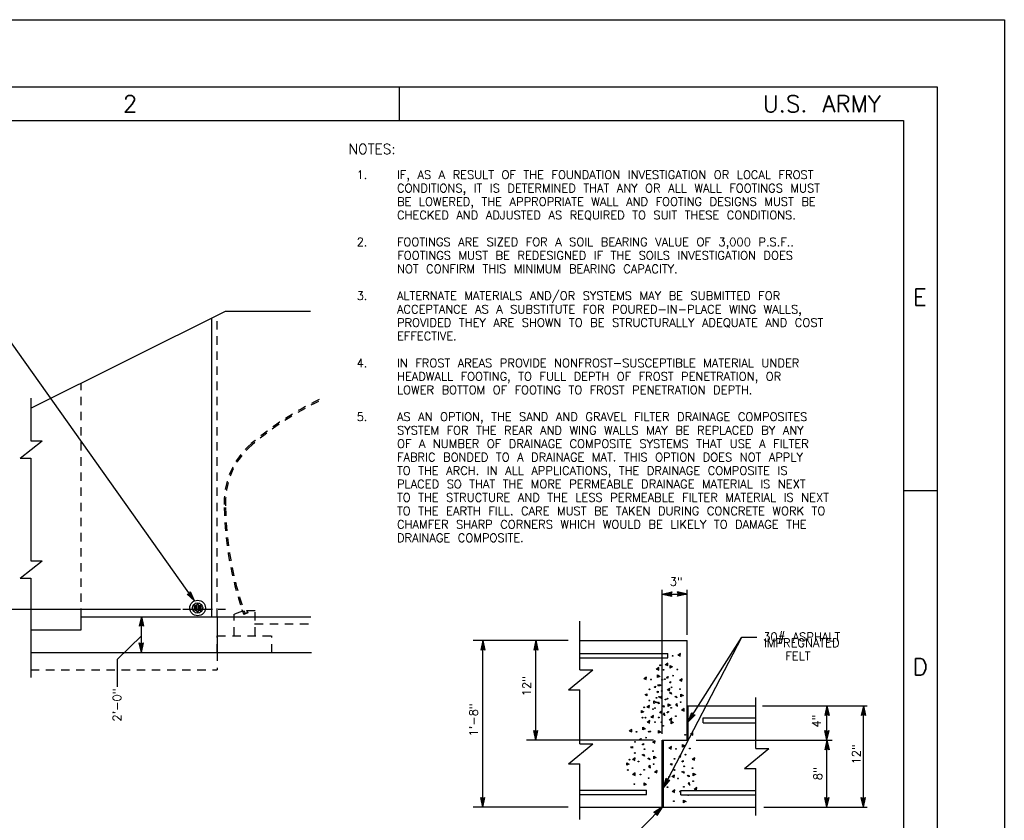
# Model space of a CAD drawing. Extents: x -22.3 to 19.7, y -11.8 to 18.2.
# Tile 20 of 20: x 5.1 to 19.7, y 6.3 to 18.2. Entities that reach past the tile are written whole.
import ezdxf
from ezdxf.enums import TextEntityAlignment as Align

# ---------------------------------------------------------------- set-up
doc = ezdxf.new("R2010")
doc.units = 0
doc.header["$MEASUREMENT"] = 0
doc.linetypes.add('HIDDEN2', pattern=[0.1875, 0.125, -0.0625])
doc.layers.add('01', color=7, linetype='CONTINUOUS')
doc.layers.add('02', color=7, linetype='CONTINUOUS')
doc.styles.add('TXT_SHX', font='txt.shx')

msp = doc.modelspace()

# ---------------------------------------------------------------- linework, layer by layer
at = {"layer": '01', "color": 7, "linetype": 'CONTINUOUS'}
for p, q in [((-22.309, 18.16), (19.691, 18.16)), ((19.691, 18.16), (19.691, -11.84)), ((-21.309, 17.16), (18.691, 17.16)), ((10.691, 17.16), (10.691, 16.66)), ((18.691, 17.16), (18.691, -10.84)), ((-19.809, 16.66), (18.191, 16.66)), ((18.191, 16.66), (18.191, -10.34)), ((7.647, 9.516), (4.315, 14.215)), ((5.216, 12.385), (8.112, 13.825)), ((8.112, 13.825), (9.374, 13.825)), ((7.905, 9.277), (7.905, 13.723)), ((5.216, 12.534), (5.216, 11.896)), ((5.056, 11.64), (5.384, 11.896)), ((5.216, 11.896), (5.384, 11.896)), ((5.056, 11.64), (5.216, 11.64)), ((5.216, 11.64), (5.216, 10.113)), ((18.191, 11.16), (18.691, 11.16)), ((5.056, 9.857), (5.384, 10.113)), ((5.216, 10.113), (5.384, 10.113)), ((5.056, 9.857), (5.216, 9.857)), ((5.216, 9.857), (5.216, 8.379)), ((14.603, 7.539), (14.603, 9.682)), ((14.975, 9.014), (14.975, 9.682)), ((7.538, 9.616), (7.572, 9.622)), ((7.647, 9.516), (7.538, 9.616)), ((7.555, 9.611), (7.576, 9.616)), ((7.626, 9.546), (7.555, 9.611)), ((7.571, 9.606), (7.581, 9.609)), ((7.605, 9.576), (7.571, 9.606)), ((7.572, 9.622), (7.589, 9.651)), ((7.576, 9.616), (7.588, 9.634)), ((7.581, 9.609), (7.586, 9.617)), ((7.605, 9.576), (7.586, 9.617)), ((7.626, 9.546), (7.588, 9.634)), ((7.647, 9.516), (7.589, 9.651)), ((14.604, 9.619), (14.748, 9.65)), ((14.604, 9.619), (14.975, 9.619)), ((14.604, 9.619), (14.748, 9.588)), ((14.641, 9.619), (14.735, 9.639)), ((14.641, 9.619), (14.735, 9.599)), ((14.677, 9.619), (14.722, 9.629)), ((14.677, 9.619), (14.722, 9.61)), ((14.722, 9.629), (14.718, 9.619)), ((14.718, 9.619), (14.722, 9.61)), ((14.735, 9.639), (14.726, 9.619)), ((14.726, 9.619), (14.735, 9.599)), ((14.748, 9.65), (14.734, 9.619)), ((14.734, 9.619), (14.748, 9.588)), ((14.975, 9.619), (14.831, 9.65)), ((14.845, 9.619), (14.831, 9.65)), ((14.975, 9.619), (14.831, 9.588)), ((14.831, 9.588), (14.845, 9.619)), ((14.938, 9.619), (14.844, 9.639)), ((14.853, 9.619), (14.844, 9.639)), ((14.938, 9.619), (14.844, 9.599)), ((14.844, 9.599), (14.853, 9.619)), ((14.902, 9.619), (14.857, 9.628)), ((14.861, 9.619), (14.857, 9.628)), ((14.902, 9.619), (14.857, 9.609)), ((14.857, 9.609), (14.861, 9.619)), ((4.917, 9.392), (7.44, 9.392)), ((7.476, 9.392), (7.915, 9.392)), ((7.664, 9.368), (7.664, 9.453)), ((7.682, 9.359), (7.682, 9.463)), ((7.709, 9.358), (7.709, 9.463)), ((7.731, 9.368), (7.731, 9.453)), ((8, 9.392), (8.11, 9.392)), ((5.962, 9.086), (5.962, 9.277)), ((5.962, 9.277), (9.381, 9.277)), ((6.859, 9.285), (6.828, 9.141)), ((6.859, 9.248), (6.839, 9.154)), ((6.859, 8.748), (6.859, 9.285)), ((6.859, 9.285), (6.89, 9.141)), ((6.859, 9.248), (6.879, 9.154)), ((7.987, 9.277), (7.987, 8.748)), ((5.216, 9.086), (5.962, 9.086)), ((6.859, 9.155), (6.828, 9.141)), ((6.859, 9.163), (6.839, 9.154)), ((6.859, 9.212), (6.85, 9.167)), ((6.859, 9.171), (6.85, 9.167)), ((6.859, 9.212), (6.869, 9.167)), ((6.869, 9.167), (6.859, 9.171)), ((6.879, 9.154), (6.859, 9.163)), ((6.89, 9.141), (6.859, 9.155)), ((13.379, 8.491), (13.379, 9.217)), ((6.859, 8.996), (6.497, 8.644)), ((14.622, 6.736), (15.786, 8.976)), ((14.992, 7.717), (15.786, 8.976)), ((15.786, 8.976), (16.013, 8.976)), ((6.859, 8.748), (6.828, 8.892)), ((6.828, 8.892), (6.859, 8.878)), ((6.859, 8.785), (6.839, 8.879)), ((6.839, 8.879), (6.859, 8.87)), ((6.859, 8.821), (6.849, 8.866)), ((6.849, 8.866), (6.859, 8.862)), ((6.859, 8.748), (6.89, 8.892)), ((6.859, 8.878), (6.89, 8.892)), ((6.859, 8.785), (6.879, 8.879)), ((6.859, 8.87), (6.879, 8.879)), ((6.859, 8.821), (6.868, 8.866)), ((6.859, 8.862), (6.868, 8.866)), ((13.204, 8.928), (11.795, 8.928)), ((11.936, 8.928), (11.905, 8.784)), ((11.936, 8.798), (11.905, 8.784)), ((11.936, 8.891), (11.916, 8.797)), ((11.936, 8.806), (11.916, 8.797)), ((11.936, 8.855), (11.927, 8.81)), ((11.936, 8.814), (11.927, 8.81)), ((11.936, 6.449), (11.936, 8.928)), ((11.936, 8.928), (11.967, 8.784)), ((11.936, 8.891), (11.956, 8.797)), ((11.936, 8.855), (11.946, 8.81)), ((11.946, 8.81), (11.936, 8.814)), ((11.956, 8.797), (11.936, 8.806)), ((11.967, 8.784), (11.936, 8.798)), ((12.725, 8.93), (12.694, 8.786)), ((12.725, 8.8), (12.694, 8.786)), ((12.725, 8.893), (12.705, 8.799)), ((12.725, 8.808), (12.705, 8.799)), ((12.725, 8.857), (12.716, 8.812)), ((12.725, 8.816), (12.716, 8.812)), ((12.725, 7.444), (12.725, 8.93)), ((12.725, 8.93), (12.756, 8.786)), ((12.725, 8.893), (12.745, 8.799)), ((12.725, 8.857), (12.735, 8.812)), ((12.735, 8.812), (12.725, 8.816)), ((12.745, 8.799), (12.725, 8.808)), ((12.756, 8.786), (12.725, 8.8)), ((13.379, 8.928), (14.975, 8.928)), ((14.975, 7.444), (14.975, 8.928)), ((5.216, 8.748), (9.389, 8.748)), ((6.497, 8.644), (6.497, 8.238)), ((13.379, 8.736), (14.689, 8.736)), ((13.379, 8.668), (14.689, 8.668)), ((14.689, 8.668), (14.689, 8.736)), ((13.211, 8.194), (13.572, 8.491)), ((13.379, 8.491), (13.572, 8.491)), ((13.211, 8.194), (13.379, 8.194)), ((13.379, 7.389), (13.379, 8.194)), ((15.996, 7.321), (15.996, 8.082)), ((14.975, 7.956), (15.996, 7.956)), ((14.992, 7.444), (14.992, 7.956)), ((16.096, 7.956), (17.651, 7.956)), ((17.054, 7.956), (17.023, 7.812)), ((17.054, 7.919), (17.034, 7.825)), ((17.054, 7.444), (17.054, 7.956)), ((17.054, 7.956), (17.085, 7.812)), ((17.054, 7.919), (17.074, 7.825)), ((17.595, 7.957), (17.564, 7.813)), ((17.595, 7.92), (17.575, 7.826)), ((17.595, 6.449), (17.595, 7.957)), ((17.595, 7.957), (17.626, 7.813)), ((17.595, 7.92), (17.615, 7.826)), ((14.992, 7.717), (15.043, 7.855)), ((14.992, 7.717), (15.095, 7.822)), ((15.012, 7.748), (15.045, 7.838)), ((15.012, 7.748), (15.079, 7.817)), ((15.031, 7.779), (15.046, 7.822)), ((15.031, 7.779), (15.063, 7.812)), ((15.043, 7.855), (15.061, 7.827)), ((15.045, 7.838), (15.057, 7.82)), ((15.046, 7.822), (15.053, 7.813)), ((15.053, 7.813), (15.063, 7.812)), ((15.057, 7.82), (15.079, 7.817)), ((15.061, 7.827), (15.095, 7.822)), ((15.213, 7.776), (15.994, 7.776)), ((15.213, 7.705), (15.213, 7.776)), ((17.054, 7.826), (17.023, 7.812)), ((17.054, 7.834), (17.034, 7.825)), ((17.054, 7.883), (17.045, 7.838)), ((17.054, 7.842), (17.045, 7.838)), ((17.054, 7.883), (17.064, 7.838)), ((17.064, 7.838), (17.054, 7.842)), ((17.074, 7.825), (17.054, 7.834)), ((17.085, 7.812), (17.054, 7.826)), ((17.595, 7.827), (17.564, 7.813)), ((17.595, 7.835), (17.575, 7.826)), ((17.595, 7.884), (17.586, 7.839)), ((17.595, 7.843), (17.586, 7.839)), ((17.595, 7.884), (17.605, 7.839)), ((17.605, 7.839), (17.595, 7.843)), ((17.615, 7.826), (17.595, 7.835)), ((17.626, 7.813), (17.595, 7.827)), ((15.213, 7.705), (15.994, 7.705)), ((12.725, 7.444), (12.694, 7.588)), ((12.694, 7.588), (12.725, 7.574)), ((12.725, 7.481), (12.705, 7.575)), ((12.705, 7.575), (12.725, 7.566)), ((12.725, 7.517), (12.715, 7.562)), ((12.715, 7.562), (12.725, 7.558)), ((12.725, 7.444), (12.756, 7.588)), ((12.725, 7.574), (12.756, 7.588)), ((12.725, 7.481), (12.745, 7.575)), ((12.725, 7.566), (12.745, 7.575)), ((12.725, 7.517), (12.734, 7.562)), ((12.725, 7.558), (12.734, 7.562)), ((17.054, 7.444), (17.023, 7.588)), ((17.023, 7.588), (17.054, 7.574)), ((17.054, 7.481), (17.034, 7.575)), ((17.034, 7.575), (17.054, 7.566)), ((17.054, 7.517), (17.044, 7.562)), ((17.044, 7.562), (17.054, 7.558)), ((17.054, 7.444), (17.085, 7.588)), ((17.054, 7.574), (17.085, 7.588)), ((17.054, 7.481), (17.074, 7.575)), ((17.054, 7.566), (17.074, 7.575)), ((17.054, 7.517), (17.063, 7.562)), ((17.054, 7.558), (17.063, 7.562)), ((14.472, 7.444), (12.584, 7.444)), ((13.211, 7.092), (13.572, 7.389)), ((13.379, 7.389), (13.572, 7.389)), ((14.603, 6.449), (14.603, 7.444)), ((14.603, 7.444), (14.992, 7.444)), ((14.622, 6.449), (14.622, 7.444)), ((15.11, 7.444), (17.13, 7.444)), ((15.828, 7.024), (16.189, 7.321)), ((15.996, 7.321), (16.189, 7.321)), ((17.054, 7.444), (17.023, 7.3)), ((17.054, 7.407), (17.034, 7.313)), ((17.054, 7.322), (17.034, 7.313)), ((17.054, 7.371), (17.045, 7.326)), ((17.054, 7.33), (17.045, 7.326)), ((17.054, 6.449), (17.054, 7.444)), ((17.054, 7.444), (17.085, 7.3)), ((17.054, 7.407), (17.074, 7.313)), ((17.054, 7.371), (17.064, 7.326)), ((17.064, 7.326), (17.054, 7.33)), ((17.074, 7.313), (17.054, 7.322)), ((17.054, 7.314), (17.023, 7.3)), ((17.085, 7.3), (17.054, 7.314)), ((13.211, 7.092), (13.379, 7.092)), ((13.379, 6.263), (13.379, 7.092)), ((15.828, 7.024), (15.996, 7.024)), ((15.996, 6.325), (15.996, 7.024)), ((14.622, 6.736), (14.661, 6.878)), ((14.622, 6.736), (14.716, 6.849)), ((14.639, 6.769), (14.665, 6.861)), ((14.639, 6.769), (14.7, 6.843)), ((14.656, 6.801), (14.668, 6.845)), ((14.656, 6.801), (14.684, 6.837)), ((14.661, 6.878), (14.682, 6.851)), ((14.665, 6.861), (14.678, 6.844)), ((14.668, 6.845), (14.675, 6.837)), ((14.675, 6.837), (14.684, 6.837)), ((14.678, 6.844), (14.7, 6.843)), ((14.682, 6.851), (14.716, 6.849)), ((11.936, 6.449), (11.905, 6.593)), ((11.905, 6.593), (11.936, 6.579)), ((11.936, 6.449), (11.967, 6.593)), ((11.936, 6.579), (11.967, 6.593)), ((13.379, 6.701), (14.371, 6.701)), ((13.379, 6.636), (14.371, 6.636)), ((14.371, 6.636), (14.371, 6.701)), ((14.879, 6.697), (15.996, 6.697)), ((14.879, 6.631), (14.879, 6.697)), ((14.879, 6.631), (15.996, 6.631)), ((17.054, 6.449), (17.023, 6.593)), ((17.023, 6.593), (17.054, 6.579)), ((17.054, 6.449), (17.085, 6.593)), ((17.054, 6.579), (17.085, 6.593)), ((17.595, 6.449), (17.564, 6.593)), ((17.564, 6.593), (17.595, 6.579)), ((17.595, 6.449), (17.626, 6.593)), ((17.595, 6.579), (17.626, 6.593)), ((13.204, 6.449), (11.795, 6.449)), ((11.936, 6.486), (11.916, 6.58)), ((11.916, 6.58), (11.936, 6.571)), ((11.936, 6.522), (11.926, 6.567)), ((11.926, 6.567), (11.936, 6.563)), ((11.936, 6.486), (11.956, 6.58)), ((11.936, 6.571), (11.956, 6.58)), ((11.936, 6.522), (11.945, 6.567)), ((11.936, 6.563), (11.945, 6.567)), ((14.603, 6.449), (13.317, 5.139)), ((13.379, 6.449), (15.996, 6.449)), ((14.603, 6.449), (14.48, 6.368)), ((14.603, 6.449), (14.524, 6.325)), ((16.115, 6.449), (17.651, 6.449)), ((17.054, 6.486), (17.034, 6.58)), ((17.034, 6.58), (17.054, 6.571)), ((17.054, 6.522), (17.044, 6.567)), ((17.044, 6.567), (17.054, 6.563)), ((17.054, 6.486), (17.074, 6.58)), ((17.054, 6.571), (17.074, 6.58)), ((17.054, 6.522), (17.063, 6.567)), ((17.054, 6.563), (17.063, 6.567)), ((17.595, 6.486), (17.575, 6.58)), ((17.575, 6.58), (17.595, 6.571)), ((17.595, 6.522), (17.585, 6.567)), ((17.585, 6.567), (17.595, 6.563)), ((17.595, 6.486), (17.615, 6.58)), ((17.595, 6.571), (17.615, 6.58)), ((17.595, 6.522), (17.604, 6.567)), ((17.595, 6.563), (17.604, 6.567)), ((14.512, 6.356), (14.48, 6.368)), ((14.577, 6.423), (14.497, 6.37)), ((14.518, 6.362), (14.497, 6.37)), ((14.524, 6.325), (14.512, 6.356)), ((14.552, 6.397), (14.514, 6.371)), ((14.523, 6.368), (14.514, 6.371)), ((14.526, 6.342), (14.518, 6.362)), ((14.527, 6.358), (14.523, 6.368)), ((14.577, 6.423), (14.526, 6.342)), ((14.552, 6.397), (14.527, 6.358))]:
    msp.add_line(p, q, dxfattribs=at)
at = {"layer": '01', "color": 7, "linetype": 'HIDDEN2'}
for p, q in [((7.987, 9.277), (7.987, 13.765)), ((5.962, 9.277), (5.962, 12.755)), ((8.352, 9.389), (8.355, 9.39)), ((8.352, 9.389), (8.383, 9.316)), ((8.355, 9.39), (8.385, 9.321)), ((8.385, 9.375), (8.404, 9.329)), ((8.423, 9.372), (8.426, 9.374)), ((8.423, 9.372), (8.435, 9.343)), ((8.426, 9.374), (8.441, 9.341)), ((8.426, 9.374), (8.55, 9.374)), ((8.55, 8.999), (8.55, 9.374)), ((8.363, 9.363), (8.237, 9.318)), ((8.237, 8.999), (8.237, 9.318)), ((8.441, 9.341), (8.383, 9.316)), ((8.435, 9.343), (8.385, 9.321)), ((8.543, 9.177), (9.381, 9.177)), ((7.987, 8.748), (7.987, 8.999)), ((7.987, 8.999), (8.8, 8.999)), ((8.8, 8.748), (8.8, 8.999)), ((7.985, 8.748), (7.985, 8.49)), ((7.987, 8.748), (8.8, 8.748)), ((5.216, 8.491), (7.985, 8.491))]:
    msp.add_line(p, q, dxfattribs=at)
at = {"layer": '01', "color": 7, "linetype": 'CONTINUOUS'}
for radius in [0.116, 0.0757]:
    msp.add_circle((7.696, 9.411), radius, dxfattribs=at)
at = {"layer": '01', "color": 7, "linetype": 'HIDDEN2'}
for centre, radius, start, end in [((11.633, 8.126), 4.875, 115.9237, 130.0976), ((11.633, 8.126), 4.854, 116.1705, 130.0976), ((9.238, 10.98), 1.148, 130.3847, 183.7282), ((9.238, 10.98), 1.128, 130.3847, 183.7282), ((12.966, 10.98), 4.875, 180.8649, 199.3307), ((12.966, 10.98), 4.854, 180.8649, 199.3307)]:
    msp.add_arc(centre, radius, start, end, dxfattribs=at)
at = {"layer": '01', "color": 7, "linetype": 'CONTINUOUS'}
for start, end in [(126.0274, 233.1301), (75.9638, 104.0362), (309.8056, 48.8141), (254.9315, 282.7575)]:
    msp.add_arc((7.696, 9.411), 0.054, start, end, dxfattribs=at)
at = {"layer": '02', "color": 7, "linetype": 'CONTINUOUS'}
for p, q in [((14.556, 8.246), (14.538, 8.266)), ((14.37, 8.104), (14.352, 8.124)), ((14.154, 7.325), (14.136, 7.345)), ((14.742, 7.071), (14.724, 7.091))]:
    msp.add_line(p, q, dxfattribs=at)
for points in [[(14.836, 8.714), (14.872, 8.696), (14.874, 8.732), (14.836, 8.704)], [(14.516, 8.506), (14.552, 8.488), (14.556, 8.526), (14.516, 8.498)], [(14.65, 8.572), (14.686, 8.554), (14.688, 8.59), (14.65, 8.562)], [(14.75, 8.536), (14.72, 8.518), (14.72, 8.558), (14.758, 8.536)], [(14.33, 8.364), (14.366, 8.346), (14.37, 8.384), (14.33, 8.356)], [(14.564, 8.394), (14.534, 8.376), (14.534, 8.416), (14.572, 8.394)], [(14.68, 8.364), (14.674, 8.382), (14.692, 8.39), (14.684, 8.364)], [(14.862, 8.34), (14.898, 8.322), (14.902, 8.358), (14.862, 8.332)], [(14.494, 8.222), (14.488, 8.24), (14.506, 8.248), (14.498, 8.222)], [(14.534, 8.266), (14.562, 8.274), (14.562, 8.246)], [(14.676, 8.198), (14.712, 8.18), (14.716, 8.216), (14.676, 8.19)], [(14.728, 8.292), (14.71, 8.304), (14.728, 8.318), (14.728, 8.296)], [(14.348, 8.124), (14.376, 8.132), (14.376, 8.104)], [(14.542, 8.15), (14.524, 8.162), (14.542, 8.176), (14.542, 8.154)], [(14.562, 8.084), (14.598, 8.066), (14.602, 8.102), (14.562, 8.076)], [(14.91, 8.108), (14.88, 8.09), (14.88, 8.13), (14.918, 8.108)], [(14.376, 7.942), (14.412, 7.924), (14.416, 7.96), (14.376, 7.934)], [(14.512, 8.01), (14.48, 7.992), (14.48, 8.03), (14.516, 8.01)], [(14.724, 7.966), (14.694, 7.948), (14.694, 7.988), (14.732, 7.966)], [(14.82, 7.956), (14.808, 7.974), (14.82, 7.992), (14.826, 7.948)], [(14.892, 7.896), (14.928, 7.878), (14.932, 7.916), (14.892, 7.886)], [(14.326, 7.868), (14.294, 7.85), (14.294, 7.888), (14.33, 7.868)], [(14.434, 7.793), (14.47, 7.775), (14.472, 7.811), (14.434, 7.783)], [(14.566, 7.86), (14.602, 7.842), (14.604, 7.88), (14.566, 7.85)], [(14.634, 7.814), (14.622, 7.832), (14.634, 7.85), (14.64, 7.806)], [(14.706, 7.754), (14.742, 7.736), (14.746, 7.774), (14.706, 7.744)], [(14.348, 7.615), (14.318, 7.597), (14.318, 7.637), (14.356, 7.615)], [(14.38, 7.718), (14.416, 7.7), (14.418, 7.738), (14.38, 7.708)], [(14.766, 7.708), (14.736, 7.69), (14.736, 7.73), (14.772, 7.708)], [(14.114, 7.585), (14.15, 7.567), (14.154, 7.605), (14.114, 7.577)], [(14.278, 7.443), (14.272, 7.461), (14.29, 7.469), (14.282, 7.443)], [(14.58, 7.566), (14.55, 7.548), (14.55, 7.588), (14.586, 7.566)], [(15.022, 7.539), (15.058, 7.521), (15.06, 7.557), (15.022, 7.529)], [(14.132, 7.345), (14.16, 7.353), (14.16, 7.325)], [(14.326, 7.371), (14.308, 7.383), (14.326, 7.397), (14.326, 7.375)], [(14.46, 7.419), (14.496, 7.401), (14.5, 7.437), (14.46, 7.411)], [(14.702, 7.331), (14.738, 7.313), (14.742, 7.351), (14.702, 7.323)], [(14.936, 7.361), (14.906, 7.343), (14.906, 7.383), (14.944, 7.361)], [(14.16, 7.163), (14.196, 7.145), (14.2, 7.181), (14.16, 7.155)], [(14.508, 7.187), (14.478, 7.169), (14.478, 7.209), (14.516, 7.187)], [(14.866, 7.189), (14.86, 7.207), (14.878, 7.215), (14.87, 7.189)], [(15.048, 7.165), (15.084, 7.147), (15.088, 7.183), (15.048, 7.157)], [(14.11, 7.089), (14.078, 7.071), (14.078, 7.109), (14.114, 7.089)], [(14.418, 7.035), (14.406, 7.053), (14.418, 7.071), (14.424, 7.027)], [(14.72, 7.091), (14.748, 7.099), (14.748, 7.071)], [(14.914, 7.117), (14.896, 7.129), (14.914, 7.143), (14.914, 7.121)], [(14.164, 6.939), (14.2, 6.921), (14.202, 6.959), (14.164, 6.929)], [(14.49, 6.975), (14.526, 6.957), (14.53, 6.995), (14.49, 6.965)], [(14.748, 6.909), (14.784, 6.891), (14.788, 6.927), (14.748, 6.901)], [(15.096, 6.933), (15.066, 6.915), (15.066, 6.955), (15.104, 6.933)], [(14.364, 6.787), (14.334, 6.769), (14.334, 6.809), (14.37, 6.787)], [(14.698, 6.835), (14.666, 6.817), (14.666, 6.855), (14.702, 6.835)], [(15.006, 6.781), (14.994, 6.799), (15.006, 6.817), (15.012, 6.773)], [(15.078, 6.721), (15.114, 6.703), (15.118, 6.741), (15.078, 6.711)], [(14.752, 6.685), (14.788, 6.667), (14.79, 6.705), (14.752, 6.675)], [(14.952, 6.533), (14.922, 6.515), (14.922, 6.555), (14.958, 6.533)]]:
    msp.add_lwpolyline(points, dxfattribs=at)
for points in [[(14.744, 8.13), (14.71, 8.148), (14.734, 8.158)], [(14.82, 8.076), (14.79, 8.094), (14.812, 8.102)], [(14.558, 7.988), (14.524, 8.006), (14.548, 8.016)], [(14.634, 7.934), (14.604, 7.952), (14.626, 7.96)], [(14.342, 7.209), (14.308, 7.227), (14.332, 7.237)], [(14.418, 7.155), (14.388, 7.173), (14.41, 7.181)], [(14.93, 6.955), (14.896, 6.973), (14.92, 6.983)], [(15.006, 6.901), (14.976, 6.919), (14.998, 6.927)]]:
    msp.add_lwpolyline(points, close=True, dxfattribs=at)
for centre in [(14.759, 8.701), (14.573, 8.559), (14.623, 8.491), (14.829, 8.495), (14.437, 8.349), (14.602, 8.343), (14.643, 8.353), (14.765, 8.404), (14.416, 8.201), (14.579, 8.262), (14.744, 8.231), (14.869, 8.204), (14.52, 8.076), (14.558, 8.089), (14.599, 8.176), (14.653, 8.049), (14.683, 8.062), (14.334, 7.934), (14.413, 8.034), (14.467, 7.907), (14.496, 7.922), (14.738, 7.925), (14.878, 8.01), (14.31, 7.78), (14.357, 7.78), (14.552, 7.783), (14.683, 7.856), (14.692, 7.868), (14.805, 7.801), (14.497, 7.714), (14.592, 7.713), (14.619, 7.659), (14.221, 7.57), (14.363, 7.483), (14.406, 7.571), (14.427, 7.574), (14.945, 7.526), (14.2, 7.422), (14.809, 7.316), (15.015, 7.32), (14.197, 7.255), (14.342, 7.31), (14.467, 7.283), (14.951, 7.229), (14.118, 7.155), (14.251, 7.128), (14.476, 7.089), (14.788, 7.168), (14.93, 7.056), (15.055, 7.029), (14.094, 7.001), (14.281, 6.935), (14.336, 7.004), (14.403, 6.88), (14.706, 6.901), (14.785, 7.001), (14.19, 6.792), (14.682, 6.747), (14.839, 6.874), (14.924, 6.75), (15.064, 6.835), (14.869, 6.681), (14.991, 6.626), (14.778, 6.538)]:
    msp.add_circle(centre, 0.00585, dxfattribs=at)

# ---------------------------------------------------------------- texts
at = {"layer": '01', "color": 7, "linetype": 'CONTINUOUS', "style": 'TXT_SHX'}
for s, height, p in [('2', 0.25, (6.691, 16.785)), ('3"', 0.125, (14.813, 9.741)), ('IMPREGNATED', 0.125, (16.679, 8.83)), ('FELT', 0.125, (16.621, 8.633))]:
    msp.add_text(s, height=height, dxfattribs=at).set_placement(p, align=Align.CENTER)
msp.add_text('U.S. ARMY', height=0.25, dxfattribs=at).set_placement((17.855, 16.785), align=Align.RIGHT)
for s, height, p in [('NOTES:', 0.15, (9.94, 16.162)), ('1.', 0.125, (10.06, 15.792)), ('IF, AS A RESULT OF THE FOUNDATION INVESTIGATION OR LOCAL FROST', 0.125, (10.66, 15.792)), ('CONDITIONS, IT IS DETERMINED THAT ANY OR ALL WALL FOOTINGS MUST', 0.125, (10.66, 15.592)), ('BE LOWERED, THE APPROPRIATE WALL AND FOOTING DESIGNS MUST BE', 0.125, (10.66, 15.392)), ('CHECKED AND ADJUSTED AS REQUIRED TO SUIT THESE CONDITIONS.', 0.125, (10.66, 15.192)), ('2.', 0.125, (10.06, 14.792)), ('FOOTINGS ARE SIZED FOR A SOIL BEARING VALUE OF 3,000 P.S.F..', 0.125, (10.66, 14.792)), ('FOOTINGS MUST BE REDESIGNED IF THE SOILS INVESTIGATION DOES', 0.125, (10.665, 14.592)), ('NOT CONFIRM THIS MINIMUM BEARING CAPACITY.', 0.125, (10.66, 14.392)), ('3.', 0.125, (10.06, 13.992)), ('ALTERNATE MATERIALS AND/OR SYSTEMS MAY BE SUBMITTED FOR', 0.125, (10.66, 13.992)), ('ACCEPTANCE AS A SUBSTITUTE FOR POURED-IN-PLACE WING WALLS,', 0.125, (10.66, 13.792)), ('PROVIDED THEY ARE SHOWN TO BE STRUCTURALLY ADEQUATE AND COST', 0.125, (10.66, 13.592)), ('EFFECTIVE.', 0.125, (10.66, 13.392)), ('4.', 0.125, (10.06, 12.992)), ('IN FROST AREAS PROVIDE NONFROST-SUSCEPTIBLE MATERIAL UNDER', 0.125, (10.66, 12.992)), ('HEADWALL FOOTING, TO FULL DEPTH OF FROST PENETRATION, OR', 0.125, (10.66, 12.792)), ('LOWER BOTTOM OF FOOTING TO FROST PENETRATION DEPTH.', 0.125, (10.66, 12.592)), ('5.', 0.125, (10.06, 12.192)), ('AS AN OPTION, THE SAND AND GRAVEL FILTER DRAINAGE COMPOSITES', 0.125, (10.66, 12.192)), ('SYSTEM FOR THE REAR AND WING WALLS MAY BE REPLACED BY ANY', 0.125, (10.66, 11.992)), ('OF A NUMBER OF DRAINAGE COMPOSITE SYSTEMS THAT USE A FILTER', 0.125, (10.66, 11.792)), ('FABRIC BONDED TO A DRAINAGE MAT. THIS OPTION DOES NOT APPLY', 0.125, (10.66, 11.592)), ('TO THE ARCH. IN ALL APPLICATIONS, THE DRAINAGE COMPOSITE IS', 0.125, (10.66, 11.392)), ('PLACED SO THAT THE MORE PERMEABLE DRAINAGE MATERIAL IS NEXT', 0.125, (10.66, 11.192)), ('TO THE STRUCTURE AND THE LESS PERMEABLE FILTER MATERIAL IS NEXT', 0.125, (10.66, 10.992)), ('TO THE EARTH FILL. CARE MUST BE TAKEN DURING CONCRETE WORK TO', 0.125, (10.66, 10.792)), ('CHAMFER SHARP CORNERS WHICH WOULD BE LIKELY TO DAMAGE THE', 0.125, (10.66, 10.592)), ('DRAINAGE COMPOSITE.', 0.125, (10.66, 10.392)), ('30# ASPHALT', 0.125, (16.106, 8.919))]:
    msp.add_text(s, height=height, dxfattribs=at).set_placement(p)
at = {"layer": '01', "color": 7, "linetype": 'CONTINUOUS', "style": 'TXT_SHX', "width": 1.004}
for s, p in [('E', (18.435, 13.91)), ('D', (18.441, 8.41))]:
    msp.add_text(s, height=0.25, dxfattribs=at).set_placement(p, align=Align.CENTER)
at = {"layer": '01', "color": 7, "linetype": 'CONTINUOUS', "style": 'TXT_SHX'}
for s, p in [('12"', (12.65, 8.248)), ('1\'-8"', (11.861, 7.746)), ('4"', (16.961, 7.729)), ('12"', (17.553, 7.234)), ('8"', (16.98, 6.947))]:
    msp.add_text(s, height=0.125, rotation=90, dxfattribs=at).set_placement(p, align=Align.CENTER)
msp.add_text('2\'-0"', height=0.125, rotation=90, dxfattribs=at).set_placement((6.559, 8.214), align=Align.RIGHT)

doc.saveas('drawing.dxf')
